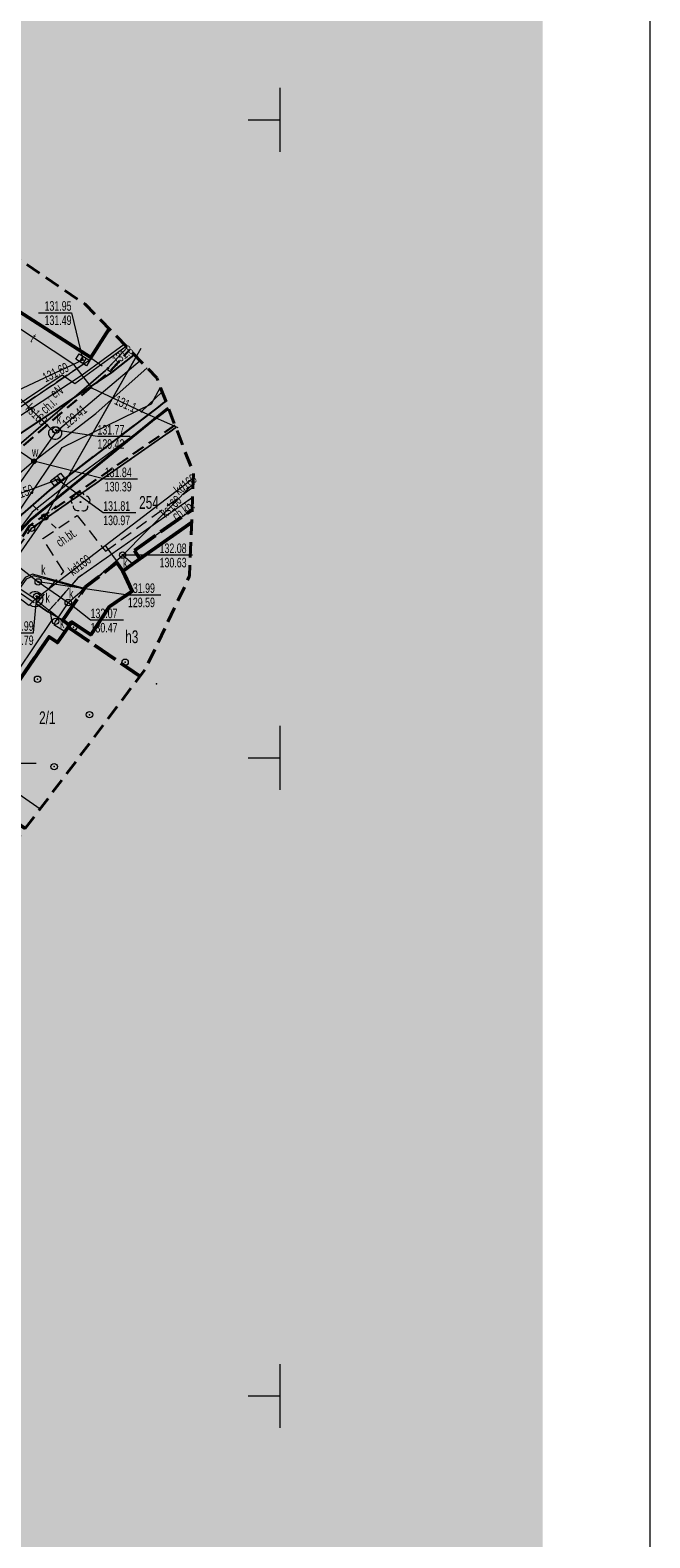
# Model space of a CAD drawing. Header units: centimetres. Extents: x 1590 to 6442358, y 1327 to 6703124.
# Tile 73 of 79: x 9239 to 9287, y 1777 to 1895. Entities that reach past the tile are written whole.
import ezdxf
from ezdxf.enums import TextEntityAlignment as Align

# ---------------------------------------------------------------- set-up
doc = ezdxf.new("R2010")
doc.units = ezdxf.units.CM
for name, pattern in [('1.0_0.5', [1.5, 1, -0.5]), ('2', [0.9, 0.6, -0.3]), ('L_0_02', [0]), ('L_0_03', [1, 0.5, -0.5]), ('L_0_04', [1.5, 1, -0.5]), ('L_0_06', [2, 1.5, -0.5]), ('L_0_09', [2.5, 2, -0.5])]:
    doc.linetypes.add(name, pattern=pattern)
for name, color, linetype, lineweight in [('!MPZP', 134, 'Continuous', 18), ('#RAMKA', 7, 'Continuous', 15), ('0_MAPA', 7, 'Continuous', 0), ('EGB_BlokBudynku', 7, 'Continuous', 18), ('EGB_Budynek', 7, 'Continuous', 50), ('EGB_DzialkaEwidencyjna', 7, 'L_0_02', 18), ('EGB_KonturUzytkuGruntowego', 96, 'L_0_03', 18), ('EGB_ObiektTrwaleZwiazanyZBudynkiem_P', 7, 'Continuous', 18), ('EGB_PunktGraniczny', 7, 'Continuous', 18), ('GES_InneUrzadzeniaTowarzyszace', 7, 'Continuous', 18), ('GES_InneUrzadzeniaTowarzyszace_P', 7, 'Continuous', 18), ('GES_PrzewodElektroenergetyczny', 1, 'Continuous', 18), ('GES_PrzewodGazowy', 52, 'Continuous', 18), ('GES_PrzewodKanalizacyjny', 36, 'Continuous', 18), ('GES_PrzewodTelekomunikacyjny', 30, 'Continuous', 18), ('GES_PrzewodWodociagowy', 5, 'Continuous', 18), ('GES_Rzedna', 7, 'Continuous', 18), ('GES_UrzadzeniaSiecElektroenergetyczna_P', 7, 'Continuous', 18), ('GES_UrzadzeniaSiecKanalizacyjna_P', 7, 'Continuous', 18), ('GES_UrzadzeniaSiecWodociagowa_P', 7, 'Continuous', 18), ('GES_UrzadzeniaTowarzyszczaceLiniowe', 7, 'Continuous', 18), ('OT_Komunikacja', 7, 'Continuous', 18), ('OT_Rzedna', 7, 'Continuous', 18), ('OT_ZagospodarowanieTerenu_P', 7, 'Continuous', 18)]:
    doc.layers.add(name, color=color, linetype=linetype, lineweight=lineweight)
doc.layers.add('PZT_HATCH_UTWARDZONE_DROGI', color=250, linetype='Continuous', lineweight=0, transparency=0.8)
doc.layers.add('Zakres', color=7, linetype='Continuous')
doc.styles.get("Standard").update_dxf_attribs({"font": 'arial.ttf'})
doc.linetypes.add('L_0_AC_SHX_E', pattern='A,0,-0.5,-1,-1,-1,-1,-1,[5,MDCP_TZ.430.7812.2024.shx,S=0.05,R=0,X=0,Y=0],-1,[6,MDCP_TZ.430.7812.2024.shx,S=0.05,R=0,X=0,Y=0],-1,-1,-1,-0.5', length=10)
doc.linetypes.add('L_0_AC_SHX_S', pattern='A,0,-0.5,-1,-1,-1,[2,MDCP_TZ.430.7812.2024.shx,S=0.05,R=0,X=0,Y=0],-1,[3,MDCP_TZ.430.7812.2024.shx,S=0.05,R=0,X=0,Y=0],-1,[4,MDCP_TZ.430.7812.2024.shx,S=0.05,R=0,X=0,Y=0],-1,-1,-1,-1,-0.5', length=10)

# ---------------------------------------------------------------- blocks, each defined once
blk = doc.blocks.new('OTZL')
at = {"linetype": 'Continuous', "lineweight": 18}
blk.add_hatch(color=0, dxfattribs=at).paths.add_polyline_path([(0, -0.07, 1), (0, 0.07, 1)])
at = {"color": 0, "linetype": 'Continuous', "lineweight": 18}
blk.add_circle((0, 0), 0.0721, dxfattribs=at)
for centre, radius, start, end in [((-0.8, 0.24), 0.7, 101.6336, 222.6141), ((-0.02, 0.82), 0.68, 29.5388, 149.6209), ((0.78, 0.24), 0.7, 318.5035, 78.3664), ((-0.46, -0.64), 0.7, 175.1009, 291.5014), ((0.46, -0.66), 0.7, 249.444, 4.8991)]:
    blk.add_arc(centre, radius, start, end, dxfattribs=at)
blk = doc.blocks.new('OTRN')
at = {"linetype": 'Continuous', "lineweight": 13}
blk.add_hatch(color=0, dxfattribs=at).paths.add_polyline_path([(0, -0.09, 1), (0, 0.09, 1)])
at = {"color": 0, "linetype": 'Continuous', "lineweight": 13}
blk.add_circle((0, 0), 0.0906, dxfattribs=at)
blk = doc.blocks.new('SUWW')
at = {"linetype": 'Continuous', "lineweight": 18}
blk.add_hatch(color=0, dxfattribs=at).paths.add_polyline_path([(0, -0.36, 1), (0, 0.36, 1)])
at = {"color": 0, "linetype": 'Continuous', "lineweight": 18}
blk.add_circle((0, 0), 0.361, dxfattribs=at)
blk = doc.blocks.new('SUKK')
at = {"color": 0, "linetype": 'Continuous', "lineweight": 18, "flags": 128}
blk.add_lwpolyline([(1, 0.5), (1, -0.5), (-1, -0.5), (-1, 0.5), (1, 0.5)], close=True, dxfattribs=at)
for points in [[(-0.3, 0.5), (-0.3, -0.5)], [(0.3, 0.5), (0.3, -0.5)]]:
    blk.add_lwpolyline(points, dxfattribs=at)
blk = doc.blocks.new('SUEO')
at = {"color": 0, "linetype": 'Continuous', "lineweight": 18, "flags": 128}
for points in [[(-1.06, 1.06), (-1.76, 1.76)], [(1.76, 1.76), (1.06, 1.06)], [(-1.74, -1.74), (-1.06, -1.06)], [(1.06, -1.06), (1.76, -1.76)]]:
    blk.add_lwpolyline(points, dxfattribs=at)
at = {"color": 0, "linetype": 'Continuous', "lineweight": 18}
blk.add_circle((0, 0), 0.5, dxfattribs=at)
blk = doc.blocks.new('SUPS01_05')
at = {"linetype": 'Continuous', "lineweight": 13}
blk.add_hatch(color=0, dxfattribs=at).paths.add_polyline_path([(0, -0.09, 1), (0, 0.09, 1)])
at = {"color": 0, "linetype": 'Continuous', "lineweight": 13}
blk.add_circle((0, 0), 0.0906, dxfattribs=at)
blk = doc.blocks.new('SUPS01_08')
at = {"linetype": 'Continuous', "lineweight": 13}
blk.add_hatch(color=0, dxfattribs=at).paths.add_polyline_path([(0, -0.09, 1), (0, 0.09, 1)])
at = {"color": 0, "linetype": 'Continuous', "lineweight": 13}
blk.add_circle((0, 0), 0.0906, dxfattribs=at)
blk = doc.blocks.new('SUPS01_07')
at = {"linetype": 'Continuous', "lineweight": 13}
blk.add_hatch(color=0, dxfattribs=at).paths.add_polyline_path([(0, -0.09, 1), (0, 0.09, 1)])
at = {"color": 0, "linetype": 'Continuous', "lineweight": 13}
blk.add_circle((0, 0), 0.0906, dxfattribs=at)
blk = doc.blocks.new('SUPP')
at = {"color": 0, "linetype": 'Continuous', "lineweight": 18}
blk.add_circle((0, 0), 0.5, dxfattribs=at)
blk = doc.blocks.new('SUPW_O')
at = {"color": 0, "linetype": 'Continuous', "lineweight": 18}
blk.add_circle((0, 0), 0.5, dxfattribs=at)
blk = doc.blocks.new('EGPG_S')
at = {"color": 0, "linetype": 'Continuous', "lineweight": 18}
blk.add_circle((0, 0), 0.5, dxfattribs=at)
blk = doc.blocks.new('EGPG_N')
at = {"linetype": 'Continuous', "lineweight": 13}
blk.add_hatch(color=0, dxfattribs=at).paths.add_polyline_path([(0, -0.1, 1), (0, 0.1, 1)])
at = {"color": 0, "linetype": 'Continuous', "lineweight": 13}
blk.add_circle((0, 0), 0.1, dxfattribs=at)
blk = doc.blocks.new('EGBO')
at = {"color": 0, "linetype": 'Continuous', "lineweight": 18}
blk.add_circle((0, 0), 0.5, dxfattribs=at)
blk = doc.blocks.new('L_0_02_1')
at = {"color": 0}
blk.add_point((0, 0), dxfattribs=at)
blk = doc.blocks.new('L_0_02_2')
at = {"color": 0}
blk.add_point((0, 0), dxfattribs=at)
blk = doc.blocks.new('MDCP')
at = {"layer": '!MPZP', "color": 134, "linetype": '1.0_0.5', "lineweight": 30, "elevation": -10.22}
for points in [[(-55.18, 180.09), (-51.35, 183.36), (-42.23, 191.19), (-40.76, 192.8)], [(-37.21, 186.9), (-48.59, 179.02), (-79.76, 132.06), (-74.31, 121.51)]]:
    blk.add_lwpolyline(points, dxfattribs=at)
at = {"layer": '#RAMKA', "color": 7, "linetype": 'Continuous', "lineweight": 18, "ltscale": 0.5}
blk.add_lwpolyline([(-210, 0), (-210, 148.5), (-210, 297), (0, 297), (0, 148.5), (0, 0)], close=True, dxfattribs=at)
at = {"color": 0}
for p, q in [((-28.97, 208.33, -10.22), (-28.97, 213.33, -10.22)), ((-31.47, 210.83, -10.22), (-28.97, 210.83, -10.22)), ((-28.97, 160.83, -10.22), (-28.97, 163.33, -10.22)), ((-31.47, 160.83, -10.22), (-28.97, 160.83, -10.22)), ((-31.47, 160.83, -10.22), (-28.97, 160.83, -10.22)), ((-28.97, 158.33, -10.22), (-28.97, 160.83, -10.22)), ((-28.97, 108.33, -10.22), (-28.97, 113.33, -10.22)), ((-31.47, 110.83, -10.22), (-28.97, 110.83, -10.22))]:
    blk.add_line(p, q, dxfattribs=at)
at = {"layer": 'EGB_BlokBudynku', "linetype": 'L_0_09', "lineweight": 50, "elevation": -10.22}
for points in [[(-35.9, 179.27), (-39.95, 176.43), (-40.37, 177.09), (-35.86, 180.27)], [(-48.93, 155.29), (-53.88, 158.7), (-52.81, 160.34), (-53.59, 160.84), (-47.07, 170.32), (-46.42, 169.86), (-45.58, 171.07), (-39.95, 167.22)]]:
    blk.add_lwpolyline(points, dxfattribs=at)
at = {"layer": 'EGB_BlokBudynku', "linetype": 'L_0_09', "lineweight": 50, "elevation": -10.22, "flags": 128}
blk.add_lwpolyline([(-45.99, 171.61), (-44.22, 174.22), (-41.76, 176.13), (-41.3, 175.47), (-40.55, 173.88), (-42.36, 172.66), (-43.8, 170.48), (-45.31, 171.48), (-45.51, 171.24)], close=True, dxfattribs=at)
at = {"layer": 'EGB_BlokBudynku', "linetype": 'Continuous', "lineweight": 18, "elevation": -10.22}
blk.add_lwpolyline([(-48.93, 155.29), (-53.88, 158.7), (-52.81, 160.34), (-47.77, 156.84)], dxfattribs=at)
at = {"layer": 'EGB_Budynek', "linetype": 'Continuous', "lineweight": 50, "elevation": -10.22}
for points in [[(-42.37, 194.45), (-43.8, 192.21), (-58.84, 201.84), (-62.11, 203.93), (-58.03, 210.26), (-56.47, 212.71), (-55.27, 214.63), (-54.34, 214.03)], [(-48.93, 155.29), (-53.88, 158.7), (-52.81, 160.34), (-53.59, 160.84), (-47.07, 170.32), (-46.42, 169.86), (-45.58, 171.07), (-45.51, 171.24), (-45.31, 171.48), (-43.8, 170.48), (-42.36, 172.66), (-40.55, 173.88), (-41.3, 175.47), (-40.5, 176.03), (-39.95, 176.43), (-35.9, 179.27)]]:
    blk.add_lwpolyline(points, dxfattribs=at)
at = {"layer": 'EGB_DzialkaEwidencyjna', "linetype": 'Continuous', "lineweight": 18}
for p, q in [((-42.29, 191.54, -10.22), (-40.94, 192.99, -10.22)), ((-40.94, 192.99, -10.22), (-42.29, 191.54, -10.22)), ((-51.34, 183.71, -10.22), (-42.65, 191.19, -10.22)), ((-42.65, 191.19, -10.22), (-51.34, 183.71, -10.22)), ((-37.13, 186.71, -10.22), (-48.24, 178.96, -10.22)), ((-48.24, 178.96, -10.22), (-37.13, 186.71, -10.22))]:
    blk.add_line(p, q, dxfattribs=at)
at = {"layer": 'EGB_KonturUzytkuGruntowego', "color": 96, "linetype": 'L_0_03', "lineweight": 18, "elevation": -10.22}
for points in [[(-40.94, 192.99), (-42.46, 191.36), (-51.52, 183.55), (-70.88, 195.11), (-53.64, 220.59), (-51.98, 223.44), (-49.01, 229.08)], [(-134.06, 75.08), (-127.04, 93.51), (-122.39, 99.39), (-96.86, 124.93), (-91.54, 131.85), (-76.08, 152.48), (-55.48, 179.84), (-51.52, 183.55), (-42.46, 191.36), (-40.94, 192.99)], [(-71.41, 125.37), (-77.74, 128.74), (-79.56, 132.01), (-64.17, 156.21), (-48.44, 178.82), (-37.13, 186.71)], [(-37.13, 186.71), (-48.44, 178.82), (-64.17, 156.21), (-79.56, 132.01), (-77.74, 128.74), (-73.97, 121.95)]]:
    blk.add_lwpolyline(points, dxfattribs=at)
at = {"layer": 'EGB_ObiektTrwaleZwiazanyZBudynkiem_P'}
for p in [(-45.15, 171.07, -10.22), (-41.11, 168.32, -10.22), (-47.97, 166.99, -10.22), (-38.65, 166.64, -10.22), (-43.9, 164.21, -10.22), (-46.67, 160.14, -10.22)]:
    blk.add_point(p, dxfattribs=at)
at = {"layer": 'EGB_PunktGraniczny'}
for p in [(-42.46, 191.36, -10.22), (-48.44, 178.82, -10.22)]:
    blk.add_point(p, dxfattribs=at)
at = {"layer": 'GES_InneUrzadzeniaTowarzyszace', "color": 36, "linetype": 'Continuous', "lineweight": 18, "elevation": -10.22, "flags": 128}
blk.add_lwpolyline([(-46.1, 186.18), (-46.13, 186.08), (-46.19, 185.99), (-46.26, 185.91), (-46.34, 185.85), (-46.44, 185.8), (-46.54, 185.78), (-46.64, 185.78), (-46.74, 185.8), (-46.84, 185.85), (-46.92, 185.91), (-46.99, 185.99), (-47.05, 186.08), (-47.08, 186.18), (-47.09, 186.28), (-47.08, 186.38), (-47.05, 186.48), (-46.99, 186.57), (-46.92, 186.65), (-46.84, 186.71), (-46.74, 186.76), (-46.64, 186.78), (-46.54, 186.78), (-46.44, 186.76), (-46.34, 186.71), (-46.26, 186.65), (-46.22, 186.6), (-46.19, 186.57), (-46.13, 186.48), (-46.1, 186.38), (-46.09, 186.28)], close=True, dxfattribs=at)
blk.add_lwpolyline([(-48.57, 173.71), (-48.47, 173.78), (-48.36, 173.83), (-48.23, 173.86), (-48.11, 173.86), (-47.98, 173.83), (-47.87, 173.78), (-47.77, 173.71), (-47.68, 173.61), (-47.62, 173.5), (-47.58, 173.38), (-47.57, 173.26), (-47.58, 173.14), (-47.62, 173.02), (-47.68, 172.91), (-47.77, 172.81), (-47.87, 172.74), (-47.98, 172.69), (-48.11, 172.66), (-48.23, 172.66), (-48.36, 172.69), (-48.47, 172.74), (-48.57, 172.81)], dxfattribs=at)
at = {"layer": 'GES_InneUrzadzeniaTowarzyszace_P'}
for p in [(-46.54, 186.51, -10.22), (-47.4, 179.7, -10.22), (-41.3, 176.72, -10.22), (-47.92, 174.62, -10.22), (-48.04, 173.49, -10.22), (-45.57, 173, -10.22), (-46.56, 171.53, -10.22)]:
    blk.add_point(p, dxfattribs=at)
at = {"layer": 'GES_PrzewodElektroenergetyczny', "linetype": 'L_0_AC_SHX_E', "lineweight": 18}
blk.add_line((-39.87, 192.91, -10.22), (-47.4, 179.7, -10.22), dxfattribs=at)
at = {"layer": 'GES_PrzewodElektroenergetyczny', "linetype": 'Continuous', "lineweight": 18}
for p, q in [((-40.24, 192.27, -10.22), (-47.4, 179.7, -10.22)), ((-47.4, 179.7, -10.22), (-62.96, 157.36, -10.22))]:
    blk.add_line(p, q, dxfattribs=at)
at = {"layer": 'GES_PrzewodElektroenergetyczny', "linetype": 'L_0_AC_SHX_S', "lineweight": 18}
blk.add_line((-47.4, 179.7, -10.22), (-55.18, 168.53, -10.22), dxfattribs=at)
at = {"layer": 'GES_PrzewodElektroenergetyczny', "color": 1, "linetype": 'Continuous', "lineweight": 18, "elevation": -10.22}
for points in [[(-68.7, 170.92), (-68.67, 170.99), (-65.36, 169.07), (-64.89, 169.44), (-57.72, 178.99), (-53.2, 184.72), (-51.83, 186.01), (-44.47, 190.85), (-41.19, 193.24)], [(-41.03, 193.07), (-45.06, 190.14), (-46.04, 190.82), (-53.02, 186.15), (-61.06, 175.52), (-65.66, 169.39), (-68.46, 170.89), (-68.67, 170.99), (-68.7, 170.92)], [(-91.29, 123.38), (-80.33, 136.36), (-73.84, 144.59), (-66.73, 155.07), (-59.25, 165.01), (-50.54, 177.35), (-48.51, 179.5), (-37.73, 188.26)], [(-37.68, 188.14), (-38.55, 187.49), (-45.49, 182.39), (-48.39, 180.09), (-56.15, 169.72), (-64.42, 157.31), (-64.11, 156.78), (-63.9, 156.69)]]:
    blk.add_lwpolyline(points, dxfattribs=at)
at = {"layer": 'GES_PrzewodElektroenergetyczny', "color": 1, "linetype": 'Continuous', "lineweight": 18, "elevation": -10.22, "flags": 128}
for points in [[(-44.29, 174.11), (-48.38, 175.21), (-48.93, 174.95), (-61.25, 157.74), (-62.06, 157.04), (-63.58, 156.42), (-63.9, 156.69)], [(-44.34, 174.04), (-48.3, 175.08), (-48.86, 174.83), (-61.13, 157.63), (-61.99, 156.95), (-63.66, 156.34), (-63.9, 156.69)]]:
    blk.add_lwpolyline(points, dxfattribs=at)
at = {"layer": 'GES_PrzewodGazowy', "color": 52, "linetype": 'Continuous', "lineweight": 18, "elevation": -10.22}
blk.add_lwpolyline([(-61.3, 162.75), (-58.68, 166.49), (-46.04, 185.15), (-39.05, 188.56), (-38.35, 189.88)], dxfattribs=at)
at = {"layer": 'GES_PrzewodKanalizacyjny', "color": 36, "linetype": 'Continuous', "lineweight": 18, "elevation": -10.22, "flags": 128}
for points in [[(-62.7, 183.46), (-44.42, 192.02)], [(-46.59, 186.28), (-50.85, 190.49)], [(-46.59, 186.28), (-52.42, 178.12)], [(-53.8, 179.89), (-46.41, 182.64)], [(-52.42, 178.12), (-47.92, 174.62)], [(-48.17, 173.26), (-42.67, 177.46)], [(-42.67, 177.46), (-41.24, 175.51)], [(-48.17, 173.26), (-50.78, 175.01), (-55.87, 177.1)], [(-41.3, 176.72), (-40.5, 176.03)], [(-48.17, 173.26), (-48.65, 172.76), (-51.1, 174.62)], [(-47.92, 174.62), (-45.57, 173)], [(-45.57, 173), (-44.29, 174.11)], [(-48.17, 173.26), (-46.99, 172.33)], [(-45.57, 173), (-46.56, 171.53)], [(-46.99, 172.33), (-46.87, 171.58), (-54.9, 159.69), (-56.71, 157.07)], [(-45.54, 171.16), (-46.99, 172.33)], [(-46.56, 171.53), (-46.7, 171.27), (-45.82, 170.73)]]:
    blk.add_lwpolyline(points, dxfattribs=at)
at = {"layer": 'GES_PrzewodKanalizacyjny', "color": 36, "linetype": 'Continuous', "lineweight": 18, "elevation": -10.22}
for points in [[(-39.94, 191.95), (-46.22, 186.6), (-46.59, 186.28)], [(-43.76, 174.58), (-41.3, 176.72), (-35.79, 182.3)], [(-42.67, 177.46), (-35.77, 182.74)]]:
    blk.add_lwpolyline(points, dxfattribs=at)
at = {"layer": 'GES_PrzewodTelekomunikacyjny', "color": 30, "linetype": 'Continuous', "lineweight": 18, "elevation": -10.22, "flags": 128}
for points in [[(-39.83, 187.96), (-43.66, 189.77), (-45.12, 191.64), (-51.64, 195.93)], [(-39.83, 187.96), (-36.98, 186.72)]]:
    blk.add_lwpolyline(points, dxfattribs=at)
at = {"layer": 'GES_PrzewodTelekomunikacyjny', "color": 30, "linetype": 'Continuous', "lineweight": 18, "elevation": -10.22}
blk.add_lwpolyline([(-38.21, 189.51), (-39.83, 187.96)], dxfattribs=at)
at = {"layer": 'GES_PrzewodWodociagowy', "color": 5, "linetype": 'Continuous', "lineweight": 18, "elevation": -10.22, "flags": 128}
for points in [[(-48.25, 184.07), (-57.27, 190.21), (-57.28, 191.41)], [(-48.25, 184.07), (-50.68, 181.98), (-64.92, 162.34)]]:
    blk.add_lwpolyline(points, dxfattribs=at)
at = {"layer": 'GES_PrzewodWodociagowy', "color": 5, "linetype": 'Continuous', "lineweight": 18, "elevation": -10.22}
blk.add_lwpolyline([(-48.25, 184.07), (-43.41, 187.82), (-39.39, 191.39)], dxfattribs=at)
at = {"layer": 'GES_Rzedna', "color": 7, "linetype": 'Continuous', "lineweight": 13, "elevation": -10.22, "flags": 128}
for points in [[(-47.89, 195.7), (-45.31, 195.7), (-44.42, 192.02)], [(-40.71, 186), (-43.28, 186), (-46.54, 186.51)], [(-40.14, 182.66), (-42.71, 182.66), (-48.25, 184.07)], [(-40.26, 180.02), (-42.83, 180.02), (-46.41, 182.64)], [(-35.84, 176.71), (-38.41, 176.71), (-41.3, 176.72)], [(-38.32, 173.59), (-40.89, 173.59), (-47.92, 174.62)], [(-50.86, 170.62), (-48.28, 170.62), (-48.04, 173.49)], [(-41.25, 171.61), (-43.82, 171.61), (-45.57, 173)], [(-48.07, 160.38), (-50.64, 160.38), (-54.9, 159.69)]]:
    blk.add_lwpolyline(points, dxfattribs=at)
at = {"layer": 'GES_Rzedna', "color": 36}
for p in [(-44.42, 192.02, -10.22), (-44.42, 192.02, -10.22), (-46.54, 186.51, -10.22), (-46.22, 186.6, -10.22), (-46.41, 182.64, -10.22), (-41.3, 176.72, -10.22), (-47.92, 174.62, -10.22), (-48.04, 173.49, -10.22), (-45.57, 173, -10.22)]:
    blk.add_point(p, dxfattribs=at)
at = {"layer": 'GES_Rzedna', "color": 30}
blk.add_point((-39.83, 187.96, -10.22), dxfattribs=at)
at = {"layer": 'GES_Rzedna', "color": 5}
blk.add_point((-48.25, 184.07, -10.22), dxfattribs=at)
at = {"layer": 'GES_UrzadzeniaSiecElektroenergetyczna_P'}
blk.add_point((-47.4, 179.7, -10.22), dxfattribs=at)
at = {"layer": 'GES_UrzadzeniaSiecKanalizacyjna_P', "color": 36}
for p in [(-44.42, 192.02, -10.22), (-46.41, 182.64, -10.22)]:
    blk.add_point(p, dxfattribs=at)
at = {"layer": 'GES_UrzadzeniaSiecWodociagowa_P', "color": 5}
blk.add_point((-48.25, 184.07, -10.22), dxfattribs=at)
at = {"layer": 'GES_UrzadzeniaTowarzyszczaceLiniowe', "color": 7, "linetype": 'Continuous', "lineweight": 35, "elevation": -10.22}
blk.add_lwpolyline([(-91.29, 123.38), (-80.33, 136.36), (-73.84, 144.59), (-66.73, 155.07), (-59.25, 165.01), (-50.54, 177.35), (-48.51, 179.5), (-37.73, 188.26)], dxfattribs=at)
at = {"layer": 'OT_Komunikacja', "color": 7, "linetype": 'L_0_06', "lineweight": 18, "elevation": -10.22}
for points in [[(-132.19, 74.46), (-131.71, 75.58), (-130.16, 79.17), (-124.29, 92.64), (-123.2, 95.15), (-122.27, 97.6), (-120.57, 100.55), (-118.28, 103.99), (-116.59, 106.24), (-114.56, 108.54), (-111.43, 111.57), (-108.22, 114.54), (-100.87, 121.47), (-97.38, 125.14), (-91.33, 132.12), (-81.26, 145.48), (-75.94, 152.61), (-64.32, 167.94), (-52.19, 184.06), (-50.43, 185.49), (-42.16, 191.03), (-40.39, 192.42)], [(-37.93, 188.78), (-38.17, 188.59), (-38.5, 188.34), (-38.84, 188.08), (-47.07, 181.78), (-49.16, 179.94)], [(-51.13, 174.95), (-48.08, 172.9), (-47.16, 172.27), (-45.99, 171.61), (-45.51, 171.24), (-45.58, 171.07), (-46.42, 169.86), (-47.07, 170.32), (-53.59, 160.84)]]:
    blk.add_lwpolyline(points, dxfattribs=at)
at = {"layer": 'OT_Komunikacja', "color": 7, "linetype": 'L_0_04', "lineweight": 18, "elevation": -10.22, "flags": 128}
for points in [[(-43.72, 192.13), (-42.16, 191.03), (-50.43, 185.49), (-52.19, 184.06), (-64.32, 167.94), (-66.1, 168.41), (-53.35, 185.37), (-51.97, 186.53)], [(-50.98, 187.2), (-51.97, 186.53), (-43.72, 192.13)]]:
    blk.add_lwpolyline(points, close=True, dxfattribs=at)
at = {"layer": 'OT_Komunikacja', "color": 7, "linetype": 'Continuous', "lineweight": 25, "elevation": -10.22}
for points in [[(-64.32, 167.94), (-52.19, 184.06), (-50.43, 185.49), (-42.16, 191.03), (-40.39, 192.42)], [(-37.93, 188.78), (-38.17, 188.59), (-38.5, 188.34), (-38.84, 188.08), (-47.07, 181.78), (-49.16, 179.94), (-51.26, 177.5), (-60.81, 164.55), (-68.34, 154.3), (-71.48, 150.1), (-79.04, 140), (-80.6, 137.91)]]:
    blk.add_lwpolyline(points, dxfattribs=at)
at = {"layer": 'OT_Komunikacja', "color": 7, "linetype": 'L_0_04', "lineweight": 18, "elevation": -10.22}
for points in [[(-35.83, 181.24), (-44.79, 174.95), (-47.16, 172.27), (-48.08, 172.9), (-45.92, 175.43), (-47.56, 178.01), (-44.87, 179.82), (-42.65, 177.02), (-35.8, 182.04)], [(-35.86, 180.27), (-40.37, 177.09), (-39.95, 176.43), (-41.3, 175.47), (-41.76, 176.13), (-44.22, 174.22), (-45.99, 171.61), (-47.16, 172.27), (-44.79, 174.95), (-35.83, 181.24)]]:
    blk.add_lwpolyline(points, dxfattribs=at)
at = {"layer": 'OT_Rzedna'}
blk.add_point((-41.8, 191.63, -10.22), dxfattribs=at)
at = {"layer": 'OT_ZagospodarowanieTerenu_P', "color": 96}
blk.add_point((-44.6, 180.87, -10.22), dxfattribs=at)
at = {"layer": 'Zakres', "color": 6, "linetype": '2', "lineweight": 40, "ltscale": 2, "elevation": -10.22, "flags": 128}
blk.add_lwpolyline([(-150.04, 175.49), (-153.24, 169.14), (-178.41, 120.83), (-180.59, 113.4), (-179.78, 105.71), (-176.12, 98.89), (-170.14, 93.97), (-136.51, 75.89), (-129.92, 73.72), (-122.98, 73.93), (-116.54, 76.49), (-111.35, 81.1), (-107.42, 86.07), (-82.72, 110.79), (-81, 112.74), (-75.68, 119.66), (-75.54, 119.86), (-60.09, 140.47), (-39.5, 167.81), (-36.06, 175.08), (-35.75, 183.11), (-38.63, 190.62), (-44.24, 196.38), (-58.6, 206.14), (-51.14, 219.95), (-48.86, 227.21), (-49.45, 234.79), (-52.84, 241.6), (-58.52, 246.66), (-81.81, 260.49), (-89.42, 263.12), (-97.46, 262.54), (-104.61, 258.83), (-109.72, 252.6), (-144.48, 186.52), (-144.64, 186.21)], close=True, dxfattribs=at)
at = {"layer": 'EGB_DzialkaEwidencyjna', "color": 7, "linetype": 'Continuous', "yscale": 0.5, "zscale": 0.5}
for name, p, xscale, rotation in [('L_0_02_1', (-42.46, 191.36, -10.22), 0.5, 220.76), ('L_0_02_2', (-42.46, 191.36, -10.22), 0.4999999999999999, 46.94), ('L_0_02_1', (-42.46, 191.36, -10.22), 0.4999999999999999, 46.94), ('L_0_02_2', (-42.46, 191.36, -10.22), 0.5, 220.76), ('L_0_02_1', (-48.44, 178.82, -10.22), 0.4999999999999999, 34.89000000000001), ('L_0_02_2', (-48.44, 178.82, -10.22), 0.4999999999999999, 235.17), ('L_0_02_1', (-48.44, 178.82, -10.22), 0.4999999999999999, 235.17), ('L_0_02_2', (-48.44, 178.82, -10.22), 0.4999999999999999, 34.89000000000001)]:
    blk.add_blockref(name, p, dxfattribs=dict(at, xscale=xscale, rotation=rotation))
at = {"layer": 'EGB_ObiektTrwaleZwiazanyZBudynkiem_P', "linetype": 'Continuous', "xscale": 0.5, "yscale": 0.5, "zscale": 0.5}
for p in [(-45.15, 171.07, -10.22), (-41.11, 168.32, -10.22), (-47.97, 166.99, -10.22), (-43.9, 164.21, -10.22), (-46.67, 160.14, -10.22)]:
    blk.add_blockref('EGBO', p, dxfattribs=at)
at = {"layer": 'EGB_PunktGraniczny', "linetype": 'Continuous', "xscale": 0.5, "yscale": 0.5, "zscale": 0.5}
for name, p in [('EGPG_N', (-42.46, 191.36, -10.22)), ('EGPG_S', (-48.44, 178.82, -10.22))]:
    blk.add_blockref(name, p, dxfattribs=at)
at = {"layer": 'GES_InneUrzadzeniaTowarzyszace_P', "linetype": 'Continuous', "xscale": 0.5, "yscale": 0.5, "zscale": 0.5}
for name, p in [('SUPW_O', (-46.54, 186.51, -10.22)), ('SUPP', (-47.4, 179.7, -10.22)), ('SUPW_O', (-41.3, 176.72, -10.22)), ('SUPW_O', (-47.92, 174.62, -10.22)), ('SUPW_O', (-48.04, 173.49, -10.22)), ('SUPW_O', (-45.57, 173, -10.22)), ('SUPW_O', (-46.56, 171.53, -10.22))]:
    blk.add_blockref(name, p, dxfattribs=at)
at = {"layer": 'GES_Rzedna', "color": 36, "linetype": 'Continuous', "xscale": 0.5, "yscale": 0.5, "zscale": 0.5}
for p in [(-44.42, 192.02, -10.22), (-44.42, 192.02, -10.22), (-46.54, 186.51, -10.22), (-46.22, 186.6, -10.22), (-46.41, 182.64, -10.22), (-41.3, 176.72, -10.22), (-47.92, 174.62, -10.22), (-48.04, 173.49, -10.22), (-45.57, 173, -10.22)]:
    blk.add_blockref('SUPS01_05', p, dxfattribs=at)
at = {"layer": 'GES_Rzedna', "color": 30, "linetype": 'Continuous', "xscale": 0.5, "yscale": 0.5, "zscale": 0.5}
blk.add_blockref('SUPS01_07', (-39.83, 187.96, -10.22), dxfattribs=at)
at = {"layer": 'GES_Rzedna', "color": 5, "linetype": 'Continuous', "xscale": 0.5, "yscale": 0.5, "zscale": 0.5}
blk.add_blockref('SUPS01_08', (-48.25, 184.07, -10.22), dxfattribs=at)
at = {"layer": 'GES_UrzadzeniaSiecElektroenergetyczna_P', "linetype": 'Continuous', "xscale": 0.5, "yscale": 0.5, "zscale": 0.5}
blk.add_blockref('SUEO', (-47.4, 179.7, -10.22), dxfattribs=at)
at = {"layer": 'GES_UrzadzeniaSiecKanalizacyjna_P', "color": 36, "linetype": 'Continuous', "xscale": 0.5, "yscale": 0.5, "zscale": 0.5}
for p, rotation in [((-44.42, 192.02, -10.22), 328.13), ((-46.41, 182.64, -10.22), 38.18)]:
    blk.add_blockref('SUKK', p, dxfattribs=dict(at, rotation=rotation))
at = {"layer": 'GES_UrzadzeniaSiecWodociagowa_P', "color": 5, "linetype": 'Continuous', "xscale": 0.5, "yscale": 0.5, "zscale": 0.5}
blk.add_blockref('SUWW', (-48.25, 184.07, -10.22), dxfattribs=at)
at = {"layer": 'OT_Rzedna', "linetype": 'Continuous', "xscale": 0.5, "yscale": 0.5, "zscale": 0.5}
blk.add_blockref('OTRN', (-41.8, 191.63, -10.22), dxfattribs=at)
at = {"layer": 'OT_ZagospodarowanieTerenu_P', "color": 96, "linetype": 'Continuous', "xscale": 0.5, "yscale": 0.5, "zscale": 0.5}
blk.add_blockref('OTZL', (-44.6, 180.87, -10.22), dxfattribs=at)
at = {"layer": 'EGB_BlokBudynku', "color": 7, "lineweight": 20, "width": 0.66}
blk.add_text('2/1', height=1, dxfattribs=at).set_placement((-47.85, 163.17, -10.22), align=Align.BOTTOM_LEFT)
at = {"layer": 'EGB_Budynek', "color": 7, "lineweight": 20, "width": 0.66}
blk.add_text('h3', height=1, dxfattribs=at).set_placement((-41.1, 169.52, -10.22), align=Align.BOTTOM_LEFT)
at = {"layer": 'EGB_DzialkaEwidencyjna', "color": 7, "lineweight": 20, "width": 0.66}
blk.add_text('254', height=1, dxfattribs=at).set_placement((-40.01, 181.34, -10.22), align=Align.TOP_LEFT)
at = {"layer": 'GES_InneUrzadzeniaTowarzyszace_P', "color": 7, "lineweight": 15, "width": 0.66}
for p in [(-46.47, 186.8, -10.22), (-41.28, 175.51, -10.22), (-47.69, 174.96, -10.22), (-47.35, 172.76, -10.22), (-45.51, 173.1, -10.22), (-46.22, 170.78, -10.22)]:
    blk.add_text('k', height=0.75, dxfattribs=at).set_placement(p, align=Align.BOTTOM_LEFT)
at = {"layer": 'GES_PrzewodElektroenergetyczny', "color": 1, "lineweight": 15, "width": 0.66}
blk.add_text('eN', height=0.75, rotation=33.3, dxfattribs=at).set_placement((-46.48, 189.53, -10.22), align=Align.MIDDLE_CENTER)
at = {"layer": 'GES_PrzewodKanalizacyjny', "color": 36, "lineweight": 15, "width": 0.66}
for s, rotation, p in [('ks160', 315.3, (-48.72, 188.39, -10.22)), ('kd150', 20.4, (-50.1, 181.27, -10.22)), ('kd160', 37.4, (-37.14, 181.69, -10.22)), ('ks160', 45.3, (-38.18, 179.88, -10.22)), ('kd160', 37.4, (-45.42, 175.36, -10.22))]:
    blk.add_text(s, height=0.75, rotation=rotation, dxfattribs=at).set_placement(p, align=Align.MIDDLE_LEFT)
at = {"layer": 'GES_PrzewodTelekomunikacyjny', "color": 30, "lineweight": 15, "width": 0.66}
blk.add_text('t', height=0.75, rotation=326.7, dxfattribs=at).set_placement((-48.38, 193.79, -10.22), align=Align.MIDDLE_LEFT)
at = {"layer": 'GES_Rzedna', "color": 36, "lineweight": 15, "width": 0.66}
for s, p in [('131.95', (-45.31, 195.64, -10.22)), ('131.49', (-45.31, 194.52, -10.22)), ('131.99', (-48.28, 170.56, -10.22)), ('130.79', (-48.28, 169.44, -10.22))]:
    blk.add_text(s, height=0.75, dxfattribs=at).set_placement(p, align=Align.BOTTOM_RIGHT)
for s, rotation, p in [('131.69', 26.1, (-47.51, 190.57, -10.22)), ('129.41', 40.4, (-45.88, 186.89, -10.22))]:
    blk.add_text(s, height=0.75, rotation=rotation, dxfattribs=at).set_placement(p, align=Align.MIDDLE_LEFT)
at = {"layer": 'GES_Rzedna', "color": 30, "lineweight": 15, "width": 0.66}
blk.add_text('131.1', height=0.75, rotation=335.7, dxfattribs=at).set_placement((-41.86, 188.92, -10.22), align=Align.MIDDLE_LEFT)
at = {"layer": 'GES_Rzedna', "color": 36, "lineweight": 15, "width": 0.66}
for s, p in [('131.77', (-43.28, 185.94, -10.22)), ('129.42', (-43.28, 184.82, -10.22)), ('131.81', (-42.83, 179.96, -10.22)), ('130.97', (-42.83, 178.84, -10.22)), ('132.08', (-38.41, 176.65, -10.22)), ('130.63', (-38.41, 175.53, -10.22)), ('131.99', (-40.89, 173.53, -10.22)), ('132.07', (-43.82, 171.55, -10.22)), ('129.59', (-40.89, 172.41, -10.22)), ('130.47', (-43.82, 170.43, -10.22))]:
    blk.add_text(s, height=0.75, dxfattribs=at).set_placement(p, align=Align.BOTTOM_LEFT)
at = {"layer": 'GES_Rzedna', "color": 5, "lineweight": 15, "width": 0.66}
for s, p in [('131.84', (-42.71, 182.6, -10.22)), ('130.39', (-42.71, 181.48, -10.22))]:
    blk.add_text(s, height=0.75, dxfattribs=at).set_placement(p, align=Align.BOTTOM_LEFT)
at = {"layer": 'GES_UrzadzeniaSiecWodociagowa_P', "color": 5, "lineweight": 15, "width": 0.66}
blk.add_text('w', height=0.75, dxfattribs=at).set_placement((-48.41, 184.21, -10.22), align=Align.BOTTOM_LEFT)
at = {"layer": 'OT_Komunikacja', "color": 7, "lineweight": 15, "width": 0.66}
for s, rotation, p in [('ch.i.', 41.7, (-47.18, 187.57, -10.22)), ('ch.kb.', 35.2, (-36.96, 179.2, -10.22)), ('ch.bt.', 35.1, (-46.07, 177.13, -10.22))]:
    blk.add_text(s, height=0.75, rotation=rotation, dxfattribs=at).set_placement(p, align=Align.BOTTOM_LEFT)
at = {"layer": 'OT_Rzedna', "color": 7, "lineweight": 15, "width": 0.66}
blk.add_text('131.8', height=0.75, rotation=35.3, dxfattribs=at).set_placement((-41.66, 191.42, -10.22), align=Align.BOTTOM_LEFT)

msp = doc.modelspace()

# ---------------------------------------------------------------- hatches: boundary and pattern name
at = {"layer": 'PZT_HATCH_UTWARDZONE_DROGI', "true_color": 0xffffff, "transparency": 33554549}
msp.add_hatch(color=7, dxfattribs=at).paths.add_polyline_path([(9279, 1962), (9090, 1962), (9090, 1749), (9279, 1749)])

# ---------------------------------------------------------------- block references
at = {"layer": '0_MAPA', "linetype": 'ByBlock'}
msp.add_blockref('MDCP', (9287.398, 1677.016, 10.301), dxfattribs=at)

doc.saveas('drawing.dxf')
